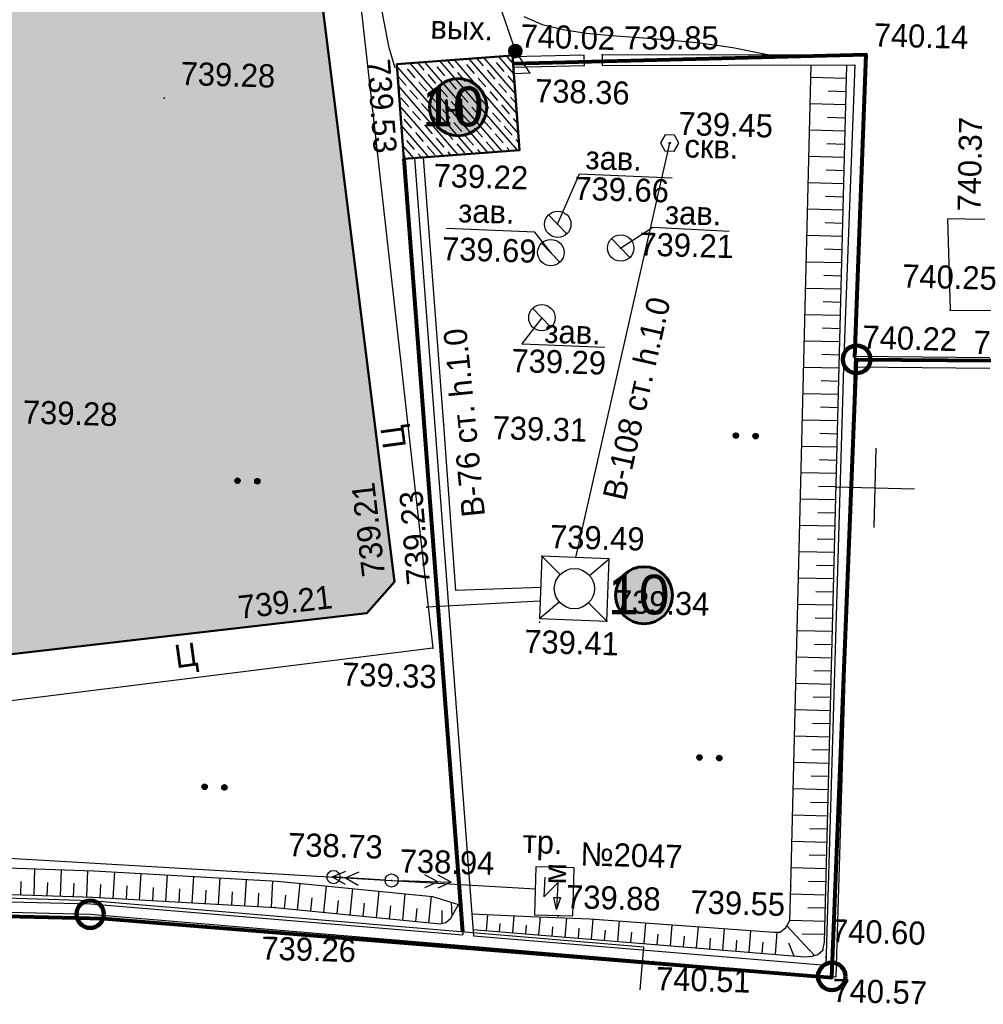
# Model space of a CAD drawing. Header units: millimetres. Extents: x -257011 to 237647566, y 2784933 to 6706507.
# Tile 41 of 256: x 10575540 to 10612030, y 2830203 to 2867501. Entities that reach past the tile are written whole.
import ezdxf

# ---------------------------------------------------------------- set-up
doc = ezdxf.new("R2010")
doc.units = ezdxf.units.MM
doc.header["$LTSCALE"] = 1000
doc.header["$PDMODE"] = 32
doc.header["$PDSIZE"] = 0.3
for name, pattern in [('Д_ТРОТ_ТРУБА', [3, 1.5, -1.5]), ('ДОРОГИ_СТРОЯЩ', [9, 8, -1]), ('ОТКОС_НИЗ', [1.2, 0.2, -1])]:
    doc.linetypes.add(name, pattern=pattern)
for name, color, linetype in [('(001) Сетка', 92, 'Continuous'), ('(002) Рамка', 7, 'Continuous'), ('(004) Точки рельефа', 7, 'Continuous'), ('(007) Здания', 7, 'Continuous'), ('(011) Колодцы', 7, 'Continuous'), ('(013) Газ', 40, 'ИК_Газопровод -------г--------'), ('(014) Водопровод', 5, 'ИК_Водопровод -------в--------'), ('(016) Кабель', 1, 'Continuous'), ('(022) Возд. Линии', 7, 'Continuous'), ('(025) Дорога', 7, 'Continuous'), ('(028) Гидротехн.', 7, 'Continuous'), ('(031) Горизонтали', 42, 'Continuous'), ('(035) Откосы', 7, 'Continuous'), ('(036) Растительность', 7, 'Continuous'), ('(040) Ограда', 7, 'Continuous')]:
    doc.layers.add(name, color=color, linetype=linetype)
doc.layers.add('(032) Горизонтали утолщенные', color=32, linetype='Continuous', lineweight=30)
doc.layers.add('Ф А С А Д', color=250, linetype='Continuous', lineweight=15)
doc.styles.add('BM-431', font='txt')
doc.styles.add('D-431', font='txt', dxfattribs={"width": 2})
doc.styles.add('P-131', font='txt')
doc.styles.add('Roman', font='romans')
doc.styles.add('S', font='txtwr', dxfattribs={"oblique": 15})
doc.styles.get("Standard").update_dxf_attribs({"font": 'ARIALN.TTF'})
doc.styles.add('X_ISO', font='isocpeui.ttf')
doc.linetypes.add('FENCELINE2', pattern='A,6.35,-2.54,[132,ltypeshp.shx,S=2.54,R=0,X=-2.54,Y=0],-2.54,25.4', length=36.83)
doc.linetypes.add('KANALIS_K', pattern='A,1,["<",Standard,S=1.8,R=0,X=-0.9,Y=-0.9],3,-1,["К",Standard,S=1.8,R=0,X=-0.9,Y=-0.9],-1,10', length=16)
doc.linetypes.add('ИК_Водопровод -------в--------', pattern='A,9,-0.6,["В",Standard,S=1.2,R=0,X=0,Y=-0.6],-1.2', length=10.8)
doc.linetypes.add('ИК_Воздушка ------- --------', pattern='A,9,-0.6,["Z",Standard,S=1.2,R=70,X=0.6,Y=-0.65],-1', length=10.6)
doc.linetypes.add('ИК_Газопровод -------г--------', pattern='A,9,-0.6,["Г",Standard,S=1.2,R=0,X=0,Y=-0.6],-1.2', length=10.8)
doc.linetypes.add('ОГРАДА_БЕТ', pattern='A,4,["|",Standard,S=0.8,R=0,X=0,Y=-0.8],4', length=8)

# ---------------------------------------------------------------- blocks, each defined once
blk = doc.blocks.new('I01171')
blk.add_line((-0.722283, 0.697501), (0.702286, -0.69785))
blk.add_circle((0, 0), 1)
at = {"color": 4, "style": 'S', "oblique": 15}
blk.add_attdef('Z', (1.616431, -1.093486), '', height=2, dxfattribs=at)
blk = doc.blocks.new('U295')
at = {"color": 3}
for p, q in [((-0.05, 0.1), (0.05, 0.1)), ((-0.05, 0), (-0.05, 0.1)), ((0.05, 0), (-0.05, 0)), ((0.05, 0.1), (0.05, 0))]:
    blk.add_line(p, q, dxfattribs=at)
blk.add_lwpolyline([(0.7, 0.05), (0.35, 0.656218), (-0.35, 0.656218), (-0.7, 0.05), (-0.35, -0.556218), (0.35, -0.556218)], close=True, dxfattribs=at)
at = {"color": 4, "style": 'S', "oblique": 15}
blk.add_attdef('Z', (1.328051, -0.575141), '', height=2, dxfattribs=at)
blk = doc.blocks.new('tr')
at = {"layer": '(016) Кабель', "color": 0}
for p, q in [((-0.489, 0.956), (-0.506, -0.544)), ((-0.506, -0.544), (0.506, 0.544)), ((0.506, 0.544), (0.483, -1.456)), ((0.483, -1.456), (0.244, -0.553)), ((0.244, -0.553), (0.744, -0.559)), ((0.744, -0.559), (0.483, -1.456))]:
    blk.add_line(p, q, dxfattribs=at)
blk = doc.blocks.new('*X145')
at = {"color": 0}
for p, q in [((9.56, 5.24), (10.43, 5.24)), ((9.56, 5.23), (10.44, 5.23)), ((9.57, 5.26), (10.42, 5.26)), ((9.57, 5.25), (10.43, 5.25)), ((9.58, 5.27), (10.41, 5.27)), ((9.59, 5.29), (10.4, 5.29)), ((9.59, 5.28), (10.41, 5.28)), ((9.6, 5.3), (10.39, 5.3)), ((9.61, 5.31), (10.38, 5.31)), ((9.62, 5.32), (10.37, 5.32)), ((9.63, 5.33), (10.37, 5.33)), ((9.64, 5.34), (10.36, 5.34)), ((9.65, 5.35), (10.35, 5.35)), ((9.66, 5.36), (10.34, 5.36)), ((9.67, 5.37), (10.32, 5.37)), ((9.68, 5.38), (10.31, 5.38)), ((9.69, 5.39), (10.3, 5.39)), ((9.71, 5.4), (10.29, 5.4)), ((9.72, 5.41), (10.27, 5.41)), ((9.74, 5.42), (10.26, 5.42)), ((9.75, 5.43), (10.24, 5.43)), ((9.77, 5.44), (10.22, 5.44)), ((9.79, 5.45), (10.2, 5.45)), ((9.82, 5.46), (10.18, 5.46)), ((9.85, 5.47), (10.15, 5.47)), ((9.88, 5.48), (10.11, 5.48)), ((9.94, 5.49), (10.05, 5.49)), ((9.5, 5.08), (10.49, 5.08)), ((9.5, 5.07), (10.49, 5.07)), ((9.5, 5.06), (10.49, 5.06)), ((9.5, 5.05), (10.49, 5.05)), ((9.5, 5.04), (10.49, 5.04)), ((9.5, 5.03), (10.49, 5.03)), ((9.5, 5.02), (10.5, 5.02)), ((9.5, 5.01), (10.5, 5.01)), ((9.5, 5), (10.5, 5)), ((9.5, 4.99), (10.5, 4.99)), ((9.5, 4.98), (10.5, 4.98)), ((9.5, 4.97), (10.5, 4.97)), ((9.5, 4.96), (10.49, 4.96)), ((9.5, 4.95), (10.49, 4.95)), ((9.5, 4.94), (10.49, 4.94)), ((9.5, 4.93), (10.49, 4.93)), ((9.5, 4.92), (10.49, 4.92)), ((9.5, 4.91), (10.49, 4.91)), ((9.5, 4.9), (10.49, 4.9)), ((9.51, 5.12), (10.48, 5.12)), ((9.51, 5.11), (10.48, 5.11)), ((9.51, 5.1), (10.48, 5.1)), ((9.51, 5.09), (10.49, 5.09)), ((9.51, 4.89), (10.49, 4.89)), ((9.51, 4.88), (10.48, 4.88)), ((9.51, 4.87), (10.48, 4.87)), ((9.51, 4.86), (10.48, 4.86)), ((9.52, 5.16), (10.47, 5.16)), ((9.52, 5.15), (10.47, 5.15)), ((9.52, 5.14), (10.47, 5.14)), ((9.52, 5.13), (10.48, 5.13)), ((9.52, 4.85), (10.48, 4.85)), ((9.52, 4.84), (10.47, 4.84)), ((9.52, 4.83), (10.47, 4.83)), ((9.53, 5.18), (10.46, 5.18)), ((9.53, 5.17), (10.46, 5.17)), ((9.53, 4.82), (10.47, 4.82)), ((9.53, 4.81), (10.46, 4.81)), ((9.53, 4.8), (10.46, 4.8)), ((9.54, 5.2), (10.45, 5.2)), ((9.54, 5.19), (10.46, 5.19)), ((9.54, 4.79), (10.45, 4.79)), ((9.54, 4.78), (10.45, 4.78)), ((9.55, 5.22), (10.44, 5.22)), ((9.55, 5.21), (10.45, 5.21)), ((9.55, 4.77), (10.44, 4.77)), ((9.55, 4.76), (10.44, 4.76)), ((9.56, 4.75), (10.43, 4.75)), ((9.56, 4.74), (10.43, 4.74)), ((9.57, 4.73), (10.42, 4.73)), ((9.58, 4.72), (10.41, 4.72)), ((9.58, 4.71), (10.41, 4.71)), ((9.59, 4.7), (10.4, 4.7)), ((9.6, 4.69), (10.39, 4.69)), ((9.61, 4.68), (10.39, 4.68)), ((9.61, 4.67), (10.38, 4.67)), ((9.62, 4.66), (10.37, 4.66)), ((9.63, 4.65), (10.36, 4.65)), ((9.64, 4.64), (10.35, 4.64)), ((9.65, 4.63), (10.34, 4.63)), ((9.66, 4.62), (10.33, 4.62)), ((9.67, 4.61), (10.32, 4.61)), ((9.69, 4.6), (10.31, 4.6)), ((9.7, 4.59), (10.29, 4.59)), ((9.71, 4.58), (10.28, 4.58)), ((9.73, 4.57), (10.26, 4.57)), ((9.75, 4.56), (10.25, 4.56)), ((9.76, 4.55), (10.23, 4.55)), ((9.78, 4.54), (10.21, 4.54)), ((9.81, 4.53), (10.18, 4.53)), ((9.83, 4.52), (10.16, 4.52)), ((9.87, 4.51), (10.12, 4.51)), ((9.91, 4.5), (10.08, 4.5))]:
    blk.add_line(p, q, dxfattribs=at)
blk = doc.blocks.new('I01070')
at = {"color": 0}
blk.add_circle((0.05, 0.03), 0.5, dxfattribs=at)
blk.add_blockref('*X145', (-9.95, -4.96), dxfattribs=at)
blk = doc.blocks.new('strela1')
at = {"layer": '(022) Возд. Линии'}
for p, q in [((-2, 0), (-1.5, 0.25)), ((0, 0), (-2, 0)), ((-2, 0), (-1.5, -0.25)), ((-1.5, 0), (-1, 0.25)), ((-1.5, 0), (-1, -0.25))]:
    blk.add_line(p, q, dxfattribs=at)
blk = doc.blocks.new('strela2')
at = {"layer": '(022) Возд. Линии'}
for p, q in [((0, 0), (2, 0)), ((1.5, 0), (1, 0.25)), ((1.5, 0), (1, -0.25)), ((2, 0), (1.5, 0.25)), ((2, 0), (1.5, -0.25))]:
    blk.add_line(p, q, dxfattribs=at)
blk = doc.blocks.new('*U1759')
at = {"layer": '(022) Возд. Линии', "rotation": 358.2772604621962}
blk.add_blockref('strela1', (-0.252, 0.008), dxfattribs=at)
at = {"layer": '(022) Возд. Линии'}
blk.add_blockref('strela2', (0.25, 0), dxfattribs=at)
blk = doc.blocks.new('STOLB')
at = {"layer": '(022) Возд. Линии'}
blk.add_circle((0, 0), 0.25, dxfattribs=at)
blk = doc.blocks.new('*X70')
at = {"color": 0}
for p, q in [((1.8, 2.04), (2.2, 2.04)), ((1.8, 2.03), (2.2, 2.03)), ((1.8, 2.02), (2.2, 2.02)), ((1.8, 2.01), (2.2, 2.01)), ((1.8, 2), (2.2, 2)), ((1.8, 1.99), (2.2, 1.99)), ((1.8, 1.98), (2.2, 1.98)), ((1.8, 1.97), (2.2, 1.97)), ((1.8, 1.96), (2.2, 1.96)), ((1.81, 2.07), (2.19, 2.07)), ((1.81, 2.06), (2.19, 2.06)), ((1.81, 2.05), (2.19, 2.05)), ((1.81, 1.95), (2.19, 1.95)), ((1.81, 1.94), (2.19, 1.94)), ((1.81, 1.93), (2.19, 1.93)), ((1.82, 2.09), (2.18, 2.09)), ((1.82, 2.08), (2.18, 2.08)), ((1.82, 1.92), (2.18, 1.92)), ((1.82, 1.91), (2.18, 1.91)), ((1.83, 2.11), (2.17, 2.11)), ((1.83, 2.1), (2.17, 2.1)), ((1.83, 1.9), (2.17, 1.9)), ((1.83, 1.89), (2.17, 1.89)), ((1.84, 2.12), (2.16, 2.12)), ((1.84, 1.88), (2.16, 1.88)), ((1.85, 2.13), (2.15, 2.13)), ((1.85, 1.87), (2.15, 1.87)), ((1.86, 2.14), (2.14, 2.14)), ((1.86, 1.86), (2.14, 1.86)), ((1.87, 2.15), (2.13, 2.15)), ((1.87, 1.85), (2.13, 1.85)), ((1.88, 2.16), (2.12, 2.16)), ((1.88, 1.84), (2.12, 1.84)), ((1.9, 2.17), (2.11, 2.17)), ((1.9, 1.83), (2.11, 1.83)), ((1.91, 2.18), (2.09, 2.18)), ((1.91, 1.82), (2.09, 1.82)), ((1.94, 2.19), (2.06, 2.19)), ((1.94, 1.81), (2.06, 1.81))]:
    blk.add_line(p, q, dxfattribs=at)
blk = doc.blocks.new('I04100')
blk.add_circle((0, 0), 0.2)
blk.add_blockref('*X70', (-2, -2))
blk = doc.blocks.new('Setka')
at = {"layer": '(001) Сетка'}
for p, q in [((0, 1.5), (0, -1.5)), ((-1.5, 0), (1.5, 0))]:
    blk.add_line(p, q, dxfattribs=at)
blk = doc.blocks.new('kjvklglhl')
at = {"layer": '(004) Точки рельефа'}
for p in [(325.744, 440.975), (329.028, 440.916), (339.009, 441.211), (325.64, 440.796), (321.314, 440.345), (326.312, 440.162), (312.501, 438.805), (331.708, 437.648), (321.64, 436.763), (327.529, 434.451), (329.937, 433.62), (327.298, 433.372), (342.476, 431.613), (327.029, 430.897), (338.903, 429.757), (323.438, 426.735), (327.288, 421.869), (321.731, 420.742), (322.991, 419.818), (320.719, 419.528), (327.264, 419.364), (329.811, 419.476), (323.251, 418.267), (337.062, 409.655), (319.739, 409.495), (321.945, 409.43), (317.568, 408.282), (328.281, 408.253), (338.344, 407.243), (338.465, 406.985), (331.929, 406.641)]:
    blk.add_point(p, dxfattribs=at)
at = {"layer": '(007) Здания'}
for points in [[(260.697, 523.867), (259.102, 523.459), (272.919, 444.041), (279.772, 407.727), (310.568, 407.829), (331.929, 406.641), (338.864, 406.255)], [(329.028, 440.916), (329.04, 440.516)], [(329.04, 440.516), (338.605, 440.799), (338.503, 429.759), (338.464, 406.678)], [(321.64, 436.763), (324.695, 407.444)], [(344.037, 429.856), (338.903, 429.757)], [(325.1, 407.422), (331.951, 407.041), (338.464, 406.678)]]:
    blk.add_lwpolyline(points, dxfattribs=at)
blk.add_lwpolyline([(325.64, 440.796), (321.267, 440.34), (321.64, 436.763), (326.013, 437.219)], close=True, dxfattribs=at)
at = {"layer": '(011) Колодцы'}
for points in [[(327.529, 434.451), (328.301, 436.388), (331.821, 436.33)], [(327.298, 433.372), (326.679, 434.129), (323.325, 434.169)], [(329.937, 433.62), (331.142, 434.439), (334.028, 434.371)], [(327.029, 430.897), (326.298, 429.882), (329.448, 429.851)]]:
    blk.add_lwpolyline(points, dxfattribs=at)
at = {"layer": '(013) Газ', "linetype": 'ИК_Воздушка ------- --------', "ltscale": 0.5, "flags": 128}
blk.add_lwpolyline([(331.464, 405.547), (331.559, 407.174), (310.584, 408.343), (280.33, 408.432), (278.367, 408.415)], dxfattribs=at)
at = {"layer": '(014) Водопровод', "ltscale": 0.5, "flags": 128}
for points in [[(325.711, 440.112), (326.312, 440.162), (325.744, 440.975), (323.361, 447.342), (313.499, 509.603), (261.079, 502.552), (256.511, 532.162)], [(331.683, 437.648), (328.561, 421.856)], [(327.277, 420.685), (324.064, 420.477), (323.438, 426.735), (322.385, 436.841)], [(327.272, 420.167), (322.991, 419.818)]]:
    blk.add_lwpolyline(points, dxfattribs=at)
at = {"layer": '(016) Кабель', "color": 0}
blk.add_lwpolyline([(327.393, 408.285), (328.842, 408.285), (328.842, 408.285), (328.842, 410.1), (327.393, 410.1), (327.393, 408.285)], close=True, dxfattribs=at)
at = {"layer": '(022) Возд. Линии', "color": 1}
blk.add_lwpolyline([(250.311, 530.231), (261.316, 504.709), (269.524, 457.39), (280.83, 410.667), (321.945, 409.43), (327.393, 409.266)], dxfattribs=at)
at = {"layer": '(022) Возд. Линии'}
blk.add_lwpolyline([(319.739, 409.495), (321.945, 409.43)], dxfattribs=at)
at = {"layer": '(025) Дорога', "linetype": 'Д_ТРОТ_ТРУБА', "flags": 128}
for points in [[(323.251, 418.267), (300.714, 414.809), (283.138, 412.485), (281.122, 413.564), (275.085, 449.451), (270.84, 474.617), (267.554, 498.57), (282.371, 501.061), (308.67, 505.056), (310.788, 503.765), (314.781, 477.717), (318.108, 454.899), (323.251, 418.267)], [(321.731, 420.742), (316.881, 452.353), (313.048, 477.771), (309.058, 502.896), (307.912, 503.399), (283.734, 499.451), (269.193, 497.303), (272.561, 474.353), (276.62, 450.413), (282.198, 415.2), (283.437, 414.157), (320.719, 419.528), (321.731, 420.742)], [(343.699, 435.09), (342.281, 435.074), (342.476, 431.613), (364.657, 432.152), (364.453, 438.721)]]:
    blk.add_lwpolyline(points, dxfattribs=at)
at = {"layer": '(028) Гидротехн.'}
blk.add_lwpolyline([(327.288, 421.869), (327.265, 419.501), (329.811, 419.476), (329.834, 421.844)], close=True, dxfattribs=at)
for points in [[(327.288, 421.869), (327.998, 421.196)], [(329.112, 421.185), (329.834, 421.844)], [(327.265, 419.501), (327.987, 420.16)], [(329.811, 419.476), (329.101, 420.149)]]:
    blk.add_lwpolyline(points, dxfattribs=at)
blk.add_circle((328.55, 420.672), 0.761, dxfattribs=at)
at = {"layer": '(031) Горизонтали', "flags": 128}
blk.add_lwpolyline([(317.699, 464.454), (318.114, 461.525), (318.509, 458.637), (318.88, 455.809), (319.223, 453.066), (319.542, 450.453), (319.841, 448.017), (320.125, 445.808), (320.399, 443.873), (320.666, 442.262), (320.933, 441.022), (321.202, 440.203)], dxfattribs=at)
at = {"layer": '(032) Горизонтали утолщенные'}
blk.add_lwpolyline([(326.033, 442.278), (326.734, 442.006), (327.526, 441.827), (328.406, 441.719), (329.37, 441.655), (330.414, 441.611), (331.533, 441.56), (332.723, 441.475), (333.979, 441.331), (335.298, 441.101)], dxfattribs=at)
at = {"layer": '(035) Откосы'}
for p, q in [((336.957, 440.287), (338.304, 440.291)), ((337.632, 439.79), (338.306, 439.792)), ((336.961, 439.289), (338.307, 439.293)), ((337.635, 438.792), (338.308, 438.794)), ((336.964, 438.291), (338.31, 438.295)), ((337.639, 437.794), (338.311, 437.796)), ((336.968, 437.293), (338.312, 437.297)), ((337.642, 436.796), (338.314, 436.798)), ((336.971, 436.295), (338.315, 436.298)), ((337.645, 435.798), (338.317, 435.799)), ((336.975, 435.297), (338.318, 435.3)), ((337.648, 434.799), (338.319, 434.801)), ((336.978, 434.299), (338.321, 434.302)), ((337.651, 433.801), (338.322, 433.803)), ((336.981, 433.3), (338.323, 433.304)), ((337.654, 432.803), (338.325, 432.805)), ((336.985, 432.302), (338.326, 432.306)), ((337.657, 431.805), (338.328, 431.807)), ((336.988, 431.304), (338.329, 431.308)), ((337.66, 430.807), (338.33, 430.809)), ((336.992, 430.306), (338.332, 430.31)), ((337.663, 429.809), (338.333, 429.811)), ((336.995, 429.308), (338.334, 429.312)), ((337.666, 428.811), (338.336, 428.813)), ((336.999, 428.31), (338.337, 428.314)), ((337.669, 427.813), (338.339, 427.815)), ((337.002, 427.312), (338.34, 427.316)), ((337.672, 426.815), (338.341, 426.816)), ((337.005, 426.314), (338.343, 426.317)), ((337.676, 425.817), (338.344, 425.818)), ((337.009, 425.316), (338.345, 425.319)), ((337.679, 424.818), (338.347, 424.82)), ((337.012, 424.318), (338.348, 424.321)), ((337.682, 423.82), (338.35, 423.822)), ((337.016, 423.319), (338.351, 423.323)), ((337.685, 422.822), (338.352, 422.824)), ((337.019, 422.321), (338.354, 422.325)), ((337.688, 421.824), (338.355, 421.826)), ((337.022, 421.323), (338.356, 421.327)), ((337.691, 420.826), (338.358, 420.828)), ((337.026, 420.325), (338.359, 420.329)), ((337.694, 419.828), (338.361, 419.83)), ((337.029, 419.327), (338.362, 419.331)), ((337.697, 418.83), (338.363, 418.832)), ((337.033, 418.329), (338.365, 418.333)), ((337.7, 417.832), (338.366, 417.834)), ((337.036, 417.331), (338.367, 417.334)), ((337.703, 416.834), (338.369, 416.835)), ((337.04, 416.333), (338.37, 416.336)), ((337.706, 415.835), (338.372, 415.837)), ((337.043, 415.335), (338.373, 415.338)), ((337.71, 414.837), (338.374, 414.839)), ((337.046, 414.336), (338.376, 414.34)), ((337.713, 413.839), (338.377, 413.841)), ((337.05, 413.338), (338.378, 413.342)), ((337.716, 412.841), (338.38, 412.843)), ((337.053, 412.34), (338.381, 412.344)), ((337.719, 411.843), (338.383, 411.845)), ((337.057, 411.342), (338.384, 411.346)), ((337.722, 410.845), (338.385, 410.847)), ((337.06, 410.344), (338.387, 410.348)), ((337.725, 409.847), (338.388, 409.849)), ((308.417, 409.49), (308.412, 408.49)), ((309.417, 409.485), (309.412, 408.485)), ((310.416, 409.48), (310.412, 408.48)), ((311.439, 409.457), (311.411, 408.457)), ((312.439, 409.428), (312.41, 408.429)), ((313.438, 409.4), (313.41, 408.4)), ((314.437, 409.371), (314.409, 408.372)), ((315.436, 409.343), (315.408, 408.343)), ((316.436, 409.315), (316.407, 408.315)), ((317.435, 409.286), (317.407, 408.287)), ((318.476, 409.22), (318.404, 408.222)), ((337.06, 409.346), (338.389, 409.35)), ((307.915, 408.992), (307.912, 408.492)), ((308.914, 408.987), (308.912, 408.487)), ((309.914, 408.982), (309.912, 408.482)), ((310.925, 408.971), (310.911, 408.471)), ((311.925, 408.943), (311.911, 408.443)), ((312.924, 408.914), (312.91, 408.414)), ((313.923, 408.886), (313.909, 408.386)), ((314.923, 408.857), (314.908, 408.358)), ((315.922, 408.829), (315.908, 408.329)), ((316.921, 408.801), (316.907, 408.301)), ((319.473, 409.148), (319.401, 408.151)), ((320.47, 409.077), (320.398, 408.079)), ((321.467, 409.005), (321.396, 408.008)), ((322.464, 408.934), (322.393, 407.936)), ((323.461, 408.862), (323.39, 407.865)), ((337.724, 408.849), (338.391, 408.851)), ((317.941, 408.757), (317.906, 408.258)), ((318.938, 408.685), (318.903, 408.186)), ((319.936, 408.614), (319.9, 408.115)), ((320.933, 408.542), (320.897, 408.044)), ((321.93, 408.471), (321.894, 407.972)), ((324.217, 408.664), (324.266, 408.144)), ((322.927, 408.399), (322.891, 407.901)), ((323.875, 408.343), (323.886, 407.851)), ((325.607, 408.241), (325.574, 407.627)), ((326.606, 408.227), (326.571, 407.574)), ((327.605, 408.213), (327.567, 407.52)), ((328.603, 408.199), (328.564, 407.467)), ((329.602, 408.181), (329.561, 407.413)), ((330.599, 408.137), (330.557, 407.359)), ((331.597, 408.094), (331.554, 407.306)), ((332.594, 408.05), (332.551, 407.252)), ((336.949, 408.137), (338.027, 407.038)), ((337.058, 408.348), (338.392, 408.352)), ((326.089, 407.917), (326.072, 407.6)), ((327.087, 407.883), (327.069, 407.547)), ((328.085, 407.849), (328.066, 407.493)), ((329.083, 407.816), (329.062, 407.44)), ((330.08, 407.773), (330.059, 407.386)), ((331.077, 407.724), (331.056, 407.333)), ((332.074, 407.676), (332.052, 407.279)), ((333.591, 408.007), (333.548, 407.199)), ((334.588, 407.963), (334.544, 407.145)), ((335.585, 407.92), (335.541, 407.092)), ((336.583, 407.881), (336.538, 407.038)), ((337.531, 407.85), (338.394, 407.852)), ((333.071, 407.627), (333.049, 407.225)), ((334.068, 407.579), (334.046, 407.172)), ((335.065, 407.53), (335.043, 407.118)), ((336.062, 407.481), (336.039, 407.065)), ((337.031, 407.485), (337.254, 407))]:
    blk.add_line(p, q, dxfattribs=at)
for points in [[(268.865, 477.481), (274.213, 445.131), (280.153, 409.582), (280.296, 409.238), (280.873, 408.699), (281.111, 408.623), (310.649, 408.479), (317.568, 408.282), (323.826, 407.834), (324.039, 407.896), (324.222, 408.06), (324.497, 408.587)], [(325.076, 407.654), (337.67, 406.977), (337.949, 407.013), (338.153, 407.078), (338.344, 407.243), (338.394, 407.553), (338.303, 440.79)]]:
    blk.add_lwpolyline(points, dxfattribs=at)
at = {"layer": '(035) Откосы', "linetype": 'ОТКОС_НИЗ'}
for points in [[(319.844, 457.028), (319.619, 457.386), (319.514, 458.099), (316.916, 475.502), (311.633, 506.487), (311.551, 506.587), (311.219, 506.757), (310.421, 507.002), (284.551, 503.341), (278.518, 502.26), (265.85, 499.872), (266.688, 495.955), (269.851, 477.647), (275.2, 445.294), (281.12, 409.861), (281.136, 409.822), (281.351, 409.621), (310.666, 409.479), (317.618, 409.281), (323.511, 408.859), (324.497, 408.587)], [(325.014, 408.249), (327.245, 408.218), (329.485, 408.186), (336.47, 407.881), (336.707, 407.881), (336.911, 408.062), (337.054, 408.341), (337.062, 409.655), (336.956, 440.75)]]:
    blk.add_lwpolyline(points, dxfattribs=at)
at = {"layer": '(040) Ограда', "linetype": 'ОГРАДА_БЕТ', "ltscale": 0.5, "flags": 128}
for points in [[(260.797, 523.48), (259.559, 523.163), (273.312, 444.113), (280.104, 408.128), (310.579, 408.229), (324.695, 407.444)], [(328.35, 440.881), (325.645, 440.744)], [(328.371, 440.482), (328.35, 440.881)], [(329.028, 440.916), (339.009, 441.211), (338.903, 429.757), (338.864, 406.255), (338.864, 406.255)], [(328.371, 440.482), (325.665, 440.344)], [(322.037, 436.805), (325.1, 407.422)], [(344.044, 429.456), (338.911, 429.357)]]:
    blk.add_lwpolyline(points, dxfattribs=at)
at = {"layer": '(001) Сетка'}
blk.add_blockref('Setka', (339.817, 424.81), dxfattribs=at)
at = {"layer": '(011) Колодцы', "xscale": 0.5, "yscale": 0.5, "zscale": 0.5}
for p in [(327.534, 434.451), (327.303, 433.372), (329.942, 433.62), (327.034, 430.897)]:
    blk.add_blockref('I01171', p, dxfattribs=at)
at = {"layer": '(014) Водопровод', "color": 0, "linetype": 'Continuous', "xscale": 0.5, "yscale": 0.5, "zscale": 0.5}
blk.add_blockref('I01070', (325.719, 440.955), dxfattribs=at)
at = {"layer": '(016) Кабель', "color": 0, "linetype": 'ByBlock', "xscale": 0.5, "yscale": 0.5, "zscale": 0.5}
blk.add_blockref('tr', (327.98, 409.238), dxfattribs=at)
at = {"layer": '(022) Возд. Линии'}
for name, p in [('STOLB', (319.739, 409.495)), ('*U1759', (321.945, 409.43)), ('STOLB', (321.945, 409.43))]:
    blk.add_blockref(name, p, dxfattribs=at)
at = {"layer": '(028) Гидротехн.', "xscale": 0.5, "yscale": 0.5, "zscale": 0.5}
blk.add_blockref('U295', (331.683, 437.623), dxfattribs=at)
at = {"layer": '(036) Растительность', "linetype": 'Continuous', "xscale": 0.5, "yscale": 0.5, "zscale": 0.5}
for p in [(334.499, 426.643), (335.249, 426.643), (315.685, 424.406), (316.435, 424.406), (333.465, 414.416), (334.215, 414.416), (314.765, 412.78), (315.515, 412.78)]:
    blk.add_blockref('I04100', p, dxfattribs=at)
at = {"layer": '(004) Точки рельефа', "style": 'D-431'}
for s, p in [('740.14', (339.296, 441.526)), ('740.02', (325.927, 441.111)), ('739.28', (313.101, 439.325)), ('738.36', (326.536, 439.054)), ('739.45', (331.996, 437.963)), ('739.22', (322.783, 435.737)), ('739.66', (328.127, 435.395)), ('739.21', (330.647, 433.355)), ('739.69', (323.181, 432.97)), ('740.25', (340.63, 432.43)), ('740.22', (339.191, 430.072)), ('740.41', (343.398, 429.994)), ('739.29', (325.928, 428.809)), ('739.28', (307.488, 426.34)), ('739.31', (325.285, 426.248)), ('739.49', (327.576, 422.184)), ('739.34', (330.098, 419.791)), ('739.41', (326.712, 418.189)), ('739.33', (319.851, 416.753)), ('738.73', (317.99, 410.244)), ('738.94', (322.233, 409.745)), ('739.88', (328.568, 408.568)), ('739.55', (333.283, 408.5)), ('740.60', (338.632, 407.558)), ('739.26', (317.088, 406.295)), ('740.51', (332.06, 405.56)), ('740.57', (338.749, 405.302))]:
    blk.add_text(s, height=0.875, dxfattribs=at).set_placement(p)
for s, rotation, p in [('739.85', 1.6953, (329.863, 441.141)), ('739.53', 275.9505, (320.133, 440.476)), ('740.37', 90.5903, (343.525, 435.378)), ('739.21', 98.3253, (321.377, 420.981)), ('739.23', 96.4273, (323.085, 420.698)), ('739.21', 8.1989, (315.909, 419.17))]:
    blk.add_text(s, height=0.875, rotation=rotation, dxfattribs=at).set_placement(p)
at = {"layer": '(007) Здания', "color": 0, "linetype": 'Continuous', "style": 'P-131'}
blk.add_text('Н', height=0.88, rotation=5.1862, dxfattribs=at).set_placement((323.108, 438.168))
at = {"layer": '(011) Колодцы', "style": 'BM-431'}
for p in [(328.515, 436.569), (323.752, 434.424), (331.581, 434.581), (327.143, 429.949)]:
    blk.add_text('зав.', height=0.875, dxfattribs=at).set_placement(p)
at = {"layer": '(014) Водопровод', "color": 0, "linetype": 'Continuous', "style": 'BM-431'}
blk.add_text('вых.', height=0.875, dxfattribs=at).set_placement((322.509, 441.348))
for s, rotation, p in [('В-108 ст. h.1.0', 78.8165, (330.373, 424.018)), ('В-76 ст. h.1.0', 97.3247, (325.094, 423.336))]:
    blk.add_text(s, height=0.875, rotation=rotation, dxfattribs=at).set_placement(p)
at = {"layer": '(016) Кабель', "color": 0, "style": 'BM-431'}
blk.add_text('тр.', height=0.875, dxfattribs=at).set_placement((326.862, 410.61))
at = {"layer": '(016) Кабель', "color": 0}
for s, rotation, style, p in [('№2047', 0.0381, 'D-431', (329.068, 410.2)), ('м', 90.6373, 'P-131', (328.548, 409.461))]:
    blk.add_text(s, height=0.875, rotation=rotation, dxfattribs=dict(at, style=style)).set_placement(p)
at = {"layer": '(025) Дорога', "linetype": 'ДОРОГИ_СТРОЯЩ', "style": 'BM-431'}
for rotation, p in [(99.3824, (322.032, 425.864)), (9.3824, (313.566, 417.236))]:
    blk.add_text('Ц', height=0.875, rotation=rotation, dxfattribs=at).set_placement(p)
at = {"layer": '(028) Гидротехн.', "style": 'BM-431'}
blk.add_text('скв.', height=0.875, dxfattribs=at).set_placement((332.249, 437.12))

msp = doc.modelspace()

# ---------------------------------------------------------------- hatches: boundary and pattern name
at = {"linetype": 'KANALIS_K', "ltscale": 1000}
h = msp.add_hatch(dxfattribs=at)
h.set_pattern_fill('JIS_STN_1E', color=252, scale=450, angle=266, style=0)
h.set_pattern_definition([(311, (314469.7, -2762778.6), (339.619311, 295.226563), []), (311, (314447.57, -2763095.07), (339.619311, 295.226563), [450, -225])])
h.paths.add_polyline_path([(10590088.436, 2862227.149), (10589816.309, 2865813.015), (10594200.404, 2866145.719), (10594472.531, 2862559.853)])
at = {"lineweight": 50}
h = msp.add_hatch(color=1, dxfattribs=at)
h.set_gradient(color1=(255, 255, 255), one_color=1, tint=1)
h.paths.add_polyline_path([(10591063.747, 2864186.434, 1), (10593225.093, 2864186.434, 1)])
h = msp.add_hatch(color=1, dxfattribs=at)
h.set_gradient(color1=(255, 255, 255), one_color=1, tint=1)
h.paths.add_polyline_path([(10598100.496, 2845697.909, 1), (10600261.842, 2845697.909, 1)])
at = {"layer": 'Ф А С А Д', "linetype": 'KANALIS_K', "ltscale": 1000}
h = msp.add_hatch(dxfattribs=at)
h.set_pattern_fill('CROSS', color=92, scale=40, angle=95)
h.set_pattern_definition([(95, (314469.7, -2921394.75), (-275.171012, 230.8958947), [127, -381]), (185, (314527.42, -2921325.95), (-230.8958947, -275.171012), [127, -381])])
h.paths.add_polyline_path([(10569324.325, 2928023.136), (10574214.219, 2928681.172), (10579371.644, 2928681.172), (10581825.893, 2909819.065), (10582653.275, 2903460.228), (10585769.708, 2877944.35), (10589729.272, 2846209.516), (10588683.56, 2845024.841), (10569974.481, 2842864.01), (10551265.403, 2840703.18), (10550056.112, 2841780.696), (10545470.277, 2877136.464), (10542085.399, 2901181.606), (10539364.503, 2924217.086)])

# ---------------------------------------------------------------- linework, layer by layer
at = {"layer": '(002) Рамка', "color": 0, "lineweight": 60, "ltscale": 1000}
for centre in [(10592144.42, 2864186.434), (10599181.169, 2845697.909)]:
    msp.add_circle(centre, 1080.673, dxfattribs=at)
at = {"layer": '(022) Возд. Линии', "color": 6, "linetype": 'Continuous', "lineweight": 140}
for centre in [(10607234.154, 2854633.132), (10578208.439, 2833615.867), (10606293.54, 2831260.311)]:
    msp.add_circle(centre, 521.317, dxfattribs=at)
at = {"color": 1, "ltscale": 0.1, "const_width": 100}
msp.add_lwpolyline([(10558520.369, 2959104.139), (10530246.566, 2950275.976), (10547576.629, 2834199.244), (10578724.379, 2833453.383), (10606291.637, 2831213.025), (10607234.154, 2854633.132), (10632160.68, 2854400.641), (10639829.239, 2852803.937), (10640628.025, 2862384.206), (10648831.25, 2861840.467), (10648861.398, 2862295.302), (10656757.498, 2861688.946), (10656703.95, 2860991.623), (10678475.259, 2859435.354), (10680852.636, 2885635.093), (10681109.637, 2890952.133), (10681026.246, 2906217.256), (10682107.641, 2958413.917)], dxfattribs=at)
at = {"color": 2, "linetype": 'FENCELINE2', "lineweight": 80, "ltscale": 0.1}
for points in [[(10531681.704, 2950730.87), (10530246.566, 2950275.976), (10547576.629, 2834199.244), (10578724.379, 2833453.383), (10606291.637, 2831213.025), (10607234.154, 2854633.132), (10612395.726, 2854584.99)], [(10594223.211, 2865845.179), (10607575.992, 2866184.974), (10607147.451, 2854703.768)], [(10590088.436, 2862227.149), (10592310.464, 2832947.098)]]:
    msp.add_lwpolyline(points, dxfattribs=at)
at = {"lineweight": 50, "ltscale": 1000}
for points in [[(10574214.219, 2928681.172), (10579371.644, 2928681.172), (10579940.396, 2924310.033), (10582653.275, 2903460.228), (10585769.708, 2877944.35), (10589729.272, 2846209.516), (10588683.56, 2845024.841), (10569974.481, 2842864.01), (10551265.403, 2840703.18), (10550056.112, 2841780.696), (10545470.277, 2877136.464), (10542085.399, 2901181.606), (10539364.503, 2924217.086), (10574214.219, 2928681.172)], [(10590088.436, 2862227.149), (10589816.309, 2865813.015), (10594200.404, 2866145.719), (10594472.531, 2862559.853), (10590088.436, 2862227.149)]]:
    msp.add_lwpolyline(points, dxfattribs=at)

# ---------------------------------------------------------------- block references
at = {"lineweight": 5, "xscale": 999.9999999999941, "yscale": 999.9999999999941, "zscale": 999.9999999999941, "rotation": 358.3893224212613}
msp.add_blockref('kjvklglhl', (10256299.447, 2434677.112), dxfattribs=at)

# ---------------------------------------------------------------- texts
at = {"color": 7, "ltscale": 30, "insert": (10049091.702, 2929588.156, -75415.319), "char_height": 1784.436705, "width": 106220.7207, "attachment_point": 1, "style": 'X_ISO'}
msp.add_mtext('                               ПОЯСНИТЕЛЬНАЯ ЗАПИСКА\\P\\pi4401.50942;    Проект энергоснабжения {\\C256; Samarqand viloyati Toyloq tumani "Хоnсhоrbоg\'" МFY dagi 11-son maktabni rekonstruksiya qilish. (360 o\'quvchi o\'rinli qo\'shimcha bino qurish).\\P\\pi0;}выполнен на основании ТУ САМ ПТЭС за №18238252188 от  01.07.2026 г.       \\P    Установленная мощность Ру=93,4 кВт.\\P    Расчетная мощность Рр=84 кВт.    \\P    По надежности энергоснабжение объект относятся к потребителям II категории.\\P    {\\C256;Точкой подключения основного источника электроснабжения принять ближайшую существующую в./в опору ВЛ-10 кВ фид. "\\C0;233\\C256;", на которой необходимо установить ПМ-10, ВЛ-10 кВ выполнено кабелем АПвПу-3(1х70) мм2 длиной 60 м в траншее в земле до проектного ТП.}\\P    Предусмотрена установка ТП-ГКТП с ТМ-100кВА.\\P    От ТП предусмотрена прокладка кабеля {\\C0;АВВГ} разного сечения в траншее в земле  до щитов объекта.  \\P    {\\C256;\\c0;Для резервного энергоснабжения теплонососа предусмотрена установка ДЭС мощностью 10 кВт. \\P\\C256;   } Наружное освещение территории объекта выполнено LED светильниками на установленными на металлических опорах. Управление наружным освещением предусмотрено комплектно.\\P    Кабели прокладываются в траншее на глубину 0,7 м от планировочной отметки земли в слое песка по 10см в каждую сторону. Все пересечения и сближении кабельных линий с подземными инженерными коммуникациями выполнить согласно норм и в местах пересечения кабель проложить в а/цементных трубах Д=100мм.                                         \\P    Учет электроэнергии предусмотрен электронным активно-реактивным счетчикам ЕХ-518 прямого включения с системой АИИСКУЭ на н./в. щите  проектного ТП, установленного в отдельном запирающемся  шкафу. \\P     Проектом предусмотрен контур заземления проектной  трансформаторной подстанции, всех щитов, ГРЩ и ДЭС. Сопротивление  растеканию тока не должно превышать 4 ома для ТП, всех  щитов, ГРЩ,  ДЭС.\\P  При производстве электромонтажных работ выполнять требования ПУЭ и ПТБ.', dxfattribs=at)
at = {"color": 250, "char_height": 1500, "width": 156685.73039, "attachment_point": 6, "style": 'Roman'}
for insert in [(10593109.106, 2864201.627, 0), (10600145.855, 2845713.103, 0)]:
    msp.add_mtext('\\pt64500;{\\fArial|b0|i0|c0|p34;10}', dxfattribs=dict(at, insert=insert))

doc.saveas('drawing.dxf')
